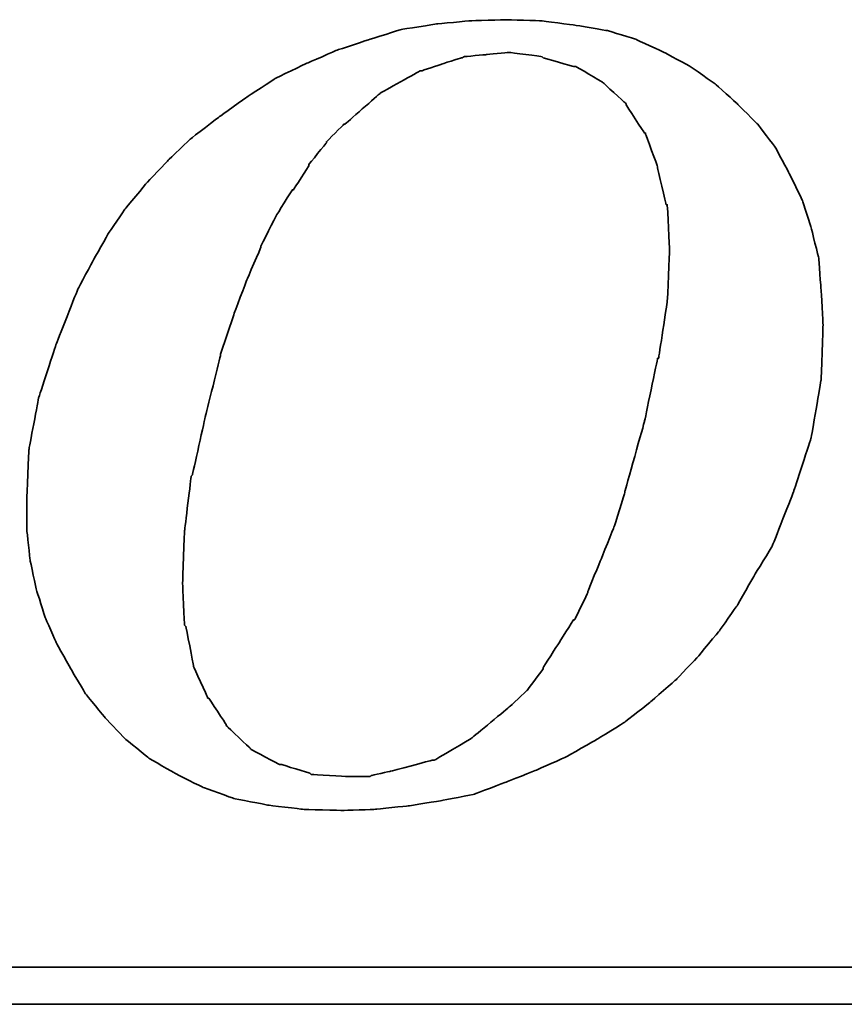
# Model space of a CAD drawing. Header units: millimetres. Extents: x 767 to 1045, y 167 to 250.
# Tile 43 of 50: x 971.89 to 973.88, y 193.36 to 195.74. Entities that reach past the tile are written whole.
import ezdxf

# ---------------------------------------------------------------- set-up
doc = ezdxf.new("R2010")
doc.units = ezdxf.units.MM
doc.header["$LTSCALE"] = 0.15
doc.layers.add('DIM', color=4, linetype='CONTINUOUS')
doc.layers.add('layer 1', color=7, linetype='CONTINUOUS')

# ---------------------------------------------------------------- blocks, each defined once
blk = doc.blocks.new('TBI MOTION logo(完整正式版)')
at = {"layer": 'layer 1', "color": 22, "lineweight": 35}
for points, knots in [([(35.79625, -6.98375), (35.79625, -6.98375), (36.23125, -7.43875), (36.23125, -7.43875), (36.23125, -7.43875), (36.23125, -7.43875), (36.75625, -7.87125), (36.75625, -7.87125), (36.75625, -7.87125), (36.75625, -7.87125), (37.33125, -8.20375), (37.33125, -8.20375), (37.33125, -8.20375), (37.33125, -8.20375), (37.95625, -8.51875), (37.95625, -8.51875), (37.95625, -8.51875), (37.95625, -8.51875), (38.62625, -8.75875), (38.62625, -8.75875), (38.62625, -8.75875), (38.62625, -8.75875), (39.37125, -8.90375), (39.37125, -8.90375), (39.37125, -8.90375), (39.37125, -8.90375), (40.14125, -8.99875), (40.14125, -8.99875), (40.14125, -8.99875), (40.14125, -8.99875), (41.02625, -9.02375), (41.02625, -9.02375), (41.02625, -9.02375), (41.02625, -9.02375), (41.74625, -8.99875), (41.74625, -8.99875), (41.74625, -8.99875), (41.74625, -8.99875), (42.46625, -8.92375), (42.46625, -8.92375), (42.46625, -8.92375), (42.46625, -8.92375), (43.21125, -8.80625), (43.21125, -8.80625), (43.21125, -8.80625), (43.21125, -8.80625), (43.93125, -8.66375), (43.93125, -8.66375), (43.93125, -8.66375), (43.93125, -8.66375), (44.62625, -8.39875), (44.62625, -8.39875), (44.62625, -8.39875), (44.62625, -8.39875), (45.29625, -8.13375), (45.29625, -8.13375), (45.29625, -8.13375), (45.29625, -8.13375), (45.94625, -7.84375), (45.94625, -7.84375), (45.94625, -7.84375), (45.94625, -7.84375), (46.61625, -7.46375), (46.61625, -7.46375), (46.61625, -7.46375), (46.61625, -7.46375), (47.24125, -7.07875), (47.24125, -7.07875), (47.24125, -7.07875), (47.24125, -7.07875), (47.81625, -6.62375), (47.81625, -6.62375), (47.81625, -6.62375), (47.81625, -6.62375), (48.36875, -6.14375), (48.36875, -6.14375), (48.36875, -6.14375), (48.36875, -6.14375), (48.84625, -5.64125), (48.84625, -5.64125), (48.84625, -5.64125), (48.84625, -5.64125), (49.32625, -5.06375), (49.32625, -5.06375), (49.32625, -5.06375), (49.32625, -5.06375), (49.71125, -4.51374), (49.71125, -4.51374), (49.71125, -4.51374), (49.71125, -4.51374), (50.09625, -3.83874), (50.09625, -3.83874), (50.09625, -3.83874), (50.09625, -3.83874), (50.48125, -3.21374), (50.48125, -3.21374), (50.48125, -3.21374), (50.48125, -3.21374), (50.96125, -1.99125), (50.96125, -1.99125), (50.96125, -1.99125), (50.96125, -1.99125), (51.34375, -0.81875), (51.34375, -0.81875), (51.34375, -0.81875), (51.34375, -0.81875), (51.56125, 0.45624), (51.56125, 0.45624), (51.56125, 0.45624), (51.56125, 0.45624), (51.60625, 1.67624), (51.60625, 1.67624), (51.60625, 1.67624), (51.60625, 1.67624), (51.56125, 2.44625), (51.56125, 2.44625), (51.56125, 2.44625), (51.56125, 2.44625), (51.51125, 3.14125), (51.51125, 3.14125), (51.51125, 3.14125), (51.51125, 3.14125), (51.34375, 3.81125), (51.34375, 3.81125), (51.34375, 3.81125), (51.34375, 3.81125), (51.15125, 4.41125), (51.15125, 4.41125), (51.15125, 4.41125), (51.15125, 4.41125), (50.86125, 5.01125), (50.86125, 5.01125), (50.86125, 5.01125), (50.86125, 5.01125), (50.55125, 5.58875), (50.55125, 5.58875), (50.55125, 5.58875), (50.55125, 5.58875), (50.16625, 6.09125), (50.16625, 6.09125), (50.16625, 6.09125), (50.16625, 6.09125), (49.71125, 6.54875), (49.71125, 6.54875), (49.71125, 6.54875), (49.71125, 6.54875), (49.23125, 6.98125), (49.23125, 6.98125), (49.23125, 6.98125), (49.23125, 6.98125), (48.67875, 7.36625), (48.67875, 7.36625), (48.67875, 7.36625), (48.67875, 7.36625), (48.10375, 7.67625), (48.10375, 7.67625), (48.10375, 7.67625), (48.10375, 7.67625), (47.48125, 7.96375), (47.48125, 7.96375), (47.48125, 7.96375), (47.48125, 7.96375), (46.85625, 8.15625), (46.85625, 8.15625), (46.85625, 8.15625), (46.85625, 8.15625), (46.13625, 8.27624), (46.13625, 8.27624), (46.13625, 8.27624), (46.13625, 8.27624), (45.39125, 8.37125), (45.39125, 8.37125), (45.39125, 8.37125), (45.39125, 8.37125), (44.62625, 8.39624), (44.62625, 8.39624), (44.62625, 8.39624), (44.62625, 8.39624), (43.83625, 8.37125), (43.83625, 8.37125), (43.83625, 8.37125), (43.83625, 8.37125), (43.09125, 8.30125), (43.09125, 8.30125), (43.09125, 8.30125), (43.09125, 8.30125), (42.32125, 8.18125), (42.32125, 8.18125), (42.32125, 8.18125), (42.32125, 8.18125), (41.62875, 7.96375), (41.62875, 7.96375), (41.62875, 7.96375), (41.62875, 7.96375), (40.90625, 7.72625), (40.90625, 7.72625), (40.90625, 7.72625), (40.90625, 7.72625), (40.23624, 7.43625), (40.23624, 7.43625), (40.23624, 7.43625), (40.23624, 7.43625), (39.54124, 7.10125), (39.54124, 7.10125), (39.54124, 7.10125), (39.54124, 7.10125), (38.91625, 6.69125), (38.91625, 6.69125), (38.91625, 6.69125), (38.91625, 6.69125), (38.31625, 6.26125), (38.31625, 6.26125), (38.31625, 6.26125), (38.31625, 6.26125), (37.69125, 5.78125), (37.69125, 5.78125), (37.69125, 5.78125), (37.69125, 5.78125), (37.18625, 5.30125), (37.18625, 5.30125), (37.18625, 5.30125), (37.18625, 5.30125), (36.70625, 4.79624), (36.70625, 4.79624), (36.70625, 4.79624), (36.70625, 4.79624), (36.23125, 4.22125), (36.23125, 4.22125), (36.23125, 4.22125), (36.23125, 4.22125), (35.87124, 3.69375), (35.87124, 3.69375), (35.87124, 3.69375), (35.87124, 3.69375), (35.53125, 3.09125), (35.53125, 3.09125), (35.53125, 3.09125), (35.53125, 3.09125), (35.19875, 2.47125), (35.19875, 2.47125), (35.19875, 2.47125), (35.19875, 2.47125), (34.71625, 1.24625), (34.71625, 1.24625), (34.71625, 1.24625), (34.71625, 1.24625), (34.33125, 0.06874), (34.33125, 0.06874), (34.33125, 0.06874), (34.33125, 0.06874), (34.11625, -1.07875), (34.11625, -1.07875), (34.11625, -1.07875), (34.11625, -1.07875), (34.07125, -2.15875), (34.07125, -2.15875), (34.07125, -2.15875), (34.07125, -2.15875), (34.07125, -2.85375), (34.07125, -2.85375), (34.07125, -2.85375), (34.07125, -2.85375), (34.14125, -3.50375), (34.14125, -3.50375), (34.14125, -3.50375), (34.14125, -3.50375), (34.28625, -4.17375), (34.28625, -4.17375), (34.28625, -4.17375), (34.28625, -4.17375), (34.47625, -4.77624), (34.47625, -4.77624), (34.47625, -4.77624), (34.47625, -4.77624), (34.71625, -5.32625), (34.71625, -5.32625), (34.71625, -5.32625), (34.71625, -5.32625), (35.05375, -5.92875), (35.05375, -5.92875), (35.05375, -5.92875), (35.05375, -5.92875), (35.36375, -6.45375), (35.36375, -6.45375), (35.36375, -6.45375), (35.36375, -6.45375), (35.79625, -6.98375), (35.79625, -6.98375)], [0, 0, 0, 0, 0.01388889, 0.01388889, 0.01388889, 0.0138889, 0.02777778, 0.02777778, 0.02777778, 0.02777779, 0.04166667, 0.04166667, 0.04166667, 0.04166668, 0.05555556, 0.05555556, 0.05555556, 0.05555557, 0.06944444, 0.06944444, 0.06944444, 0.06944445, 0.08333333, 0.08333333, 0.08333333, 0.08333334, 0.09722222, 0.09722222, 0.09722222, 0.09722223, 0.11111111, 0.11111111, 0.11111111, 0.11111112, 0.125, 0.125, 0.125, 0.12500001, 0.13888889, 0.13888889, 0.13888889, 0.1388889, 0.15277778, 0.15277778, 0.15277778, 0.15277779, 0.16666667, 0.16666667, 0.16666667, 0.16666668, 0.18055556, 0.18055556, 0.18055556, 0.18055557, 0.19444444, 0.19444444, 0.19444444, 0.19444445, 0.20833333, 0.20833333, 0.20833333, 0.20833334, 0.22222222, 0.22222222, 0.22222222, 0.22222223, 0.23611111, 0.23611111, 0.23611111, 0.23611112, 0.25, 0.25, 0.25, 0.25000001, 0.26388889, 0.26388889, 0.26388889, 0.2638889, 0.27777778, 0.27777778, 0.27777778, 0.27777779, 0.29166667, 0.29166667, 0.29166667, 0.29166668, 0.30555556, 0.30555556, 0.30555556, 0.30555557, 0.31944444, 0.31944444, 0.31944444, 0.31944445, 0.33333333, 0.33333333, 0.33333333, 0.33333334, 0.34722222, 0.34722222, 0.34722222, 0.34722223, 0.36111111, 0.36111111, 0.36111111, 0.36111112, 0.375, 0.375, 0.375, 0.37500001, 0.38888889, 0.38888889, 0.38888889, 0.3888889, 0.40277778, 0.40277778, 0.40277778, 0.40277779, 0.41666667, 0.41666667, 0.41666667, 0.41666668, 0.43055556, 0.43055556, 0.43055556, 0.43055557, 0.44444444, 0.44444444, 0.44444444, 0.44444445, 0.45833333, 0.45833333, 0.45833333, 0.45833334, 0.47222222, 0.47222222, 0.47222222, 0.47222223, 0.48611111, 0.48611111, 0.48611111, 0.48611112, 0.5, 0.5, 0.5, 0.50000001, 0.51388889, 0.51388889, 0.51388889, 0.5138889, 0.52777778, 0.52777778, 0.52777778, 0.52777779, 0.54166667, 0.54166667, 0.54166667, 0.54166668, 0.55555556, 0.55555556, 0.55555556, 0.55555557, 0.56944444, 0.56944444, 0.56944444, 0.56944445, 0.58333333, 0.58333333, 0.58333333, 0.58333334, 0.59722222, 0.59722222, 0.59722222, 0.59722223, 0.61111111, 0.61111111, 0.61111111, 0.61111112, 0.625, 0.625, 0.625, 0.62500001, 0.63888889, 0.63888889, 0.63888889, 0.6388889, 0.65277778, 0.65277778, 0.65277778, 0.65277779, 0.66666667, 0.66666667, 0.66666667, 0.66666668, 0.68055556, 0.68055556, 0.68055556, 0.68055557, 0.69444444, 0.69444444, 0.69444444, 0.69444445, 0.70833333, 0.70833333, 0.70833333, 0.70833334, 0.72222222, 0.72222222, 0.72222222, 0.72222223, 0.73611111, 0.73611111, 0.73611111, 0.73611112, 0.75, 0.75, 0.75, 0.75000001, 0.76388889, 0.76388889, 0.76388889, 0.7638889, 0.77777778, 0.77777778, 0.77777778, 0.77777779, 0.79166667, 0.79166667, 0.79166667, 0.79166668, 0.80555556, 0.80555556, 0.80555556, 0.80555557, 0.81944444, 0.81944444, 0.81944444, 0.81944445, 0.83333333, 0.83333333, 0.83333333, 0.83333334, 0.84722222, 0.84722222, 0.84722222, 0.84722223, 0.86111111, 0.86111111, 0.86111111, 0.86111112, 0.875, 0.875, 0.875, 0.87500001, 0.88888889, 0.88888889, 0.88888889, 0.8888889, 0.90277778, 0.90277778, 0.90277778, 0.90277779, 0.91666667, 0.91666667, 0.91666667, 0.91666668, 0.93055556, 0.93055556, 0.93055556, 0.93055557, 0.94444444, 0.94444444, 0.94444444, 0.94444445, 0.95833333, 0.95833333, 0.95833333, 0.95833334, 0.97222222, 0.97222222, 0.97222222, 0.97222223, 0.98611111, 0.98611111, 0.98611111, 0.98611112, 1, 1, 1, 1]), ([(38.33875, 1.03124), (38.33875, 1.03124), (38.62625, 1.89625), (38.62625, 1.89625), (38.62625, 1.89625), (38.62625, 1.89625), (38.91625, 2.66375), (38.91625, 2.66375), (38.91625, 2.66375), (38.91625, 2.66375), (39.22625, 3.38125), (39.22625, 3.38125), (39.22625, 3.38125), (39.22625, 3.38125), (39.22625, 3.40624), (39.22625, 3.40624), (39.22625, 3.40624), (39.22625, 3.40624), (39.56124, 4.07624), (39.56124, 4.07624), (39.56124, 4.07624), (39.56124, 4.07624), (39.92125, 4.65125), (39.92125, 4.65125), (39.92125, 4.65125), (39.92125, 4.65125), (39.94625, 4.65125), (39.94625, 4.65125), (39.94625, 4.65125), (39.94625, 4.65125), (40.28125, 5.17875), (40.28125, 5.17875), (40.28125, 5.17875), (40.28125, 5.17875), (40.28125, 5.20375), (40.28125, 5.20375), (40.28125, 5.20375), (40.28125, 5.20375), (40.66875, 5.68625), (40.66875, 5.68625), (40.66875, 5.68625), (40.66875, 5.68625), (40.66875, 5.70625), (40.66875, 5.70625), (40.66875, 5.70625), (40.66875, 5.70625), (41.05124, 6.09125), (41.05124, 6.09125), (41.05124, 6.09125), (41.05124, 6.09125), (41.07625, 6.09125), (41.07625, 6.09125), (41.07625, 6.09125), (41.07625, 6.09125), (41.84125, 6.76625), (41.84125, 6.76625), (41.84125, 6.76625), (41.84125, 6.76625), (41.86625, 6.78625), (41.86625, 6.78625), (41.86625, 6.78625), (41.86625, 6.78625), (42.73125, 7.26624), (42.73125, 7.26624), (42.73125, 7.26624), (42.73125, 7.26624), (42.75625, 7.26624), (42.75625, 7.26624), (42.75625, 7.26624), (42.75625, 7.26624), (43.18625, 7.41125), (43.18625, 7.41125), (43.18625, 7.41125), (43.18625, 7.41125), (43.64125, 7.55625), (43.64125, 7.55625), (43.64125, 7.55625), (43.64125, 7.55625), (43.66625, 7.55625), (43.66625, 7.55625), (43.66625, 7.55625), (43.66625, 7.55625), (43.69125, 7.58124), (43.69125, 7.58124), (43.69125, 7.58124), (43.69125, 7.58124), (44.19125, 7.62625), (44.19125, 7.62625), (44.19125, 7.62625), (44.19125, 7.62625), (44.67125, 7.67625), (44.67125, 7.67625), (44.67125, 7.67625), (44.67125, 7.67625), (44.69625, 7.67625), (44.69625, 7.67625), (44.69625, 7.67625), (44.69625, 7.67625), (45.41875, 7.58124), (45.41875, 7.58124), (45.41875, 7.58124), (45.41875, 7.58124), (45.44125, 7.55625), (45.44125, 7.55625), (45.44125, 7.55625), (45.44125, 7.55625), (46.11125, 7.36625), (46.11125, 7.36625), (46.11125, 7.36625), (46.11125, 7.36625), (46.13625, 7.36625), (46.13625, 7.36625), (46.13625, 7.36625), (46.13625, 7.36625), (46.15875, 7.36625), (46.15875, 7.36625), (46.15875, 7.36625), (46.15875, 7.36625), (46.73625, 7.02624), (46.73625, 7.02624), (46.73625, 7.02624), (46.73625, 7.02624), (46.76125, 7.00624), (46.76125, 7.00624), (46.76125, 7.00624), (46.76125, 7.00624), (47.24125, 6.57124), (47.24125, 6.57124), (47.24125, 6.57124), (47.24125, 6.57124), (47.26625, 6.54875), (47.26625, 6.54875), (47.26625, 6.54875), (47.26625, 6.54875), (47.26625, 6.52375), (47.26625, 6.52375), (47.26625, 6.52375), (47.26625, 6.52375), (47.67375, 5.89875), (47.67375, 5.89875), (47.67375, 5.89875), (47.67375, 5.89875), (47.69625, 5.89875), (47.69625, 5.89875), (47.69625, 5.89875), (47.69625, 5.89875), (47.69625, 5.87625), (47.69625, 5.87625), (47.69625, 5.87625), (47.69625, 5.87625), (47.96125, 5.15625), (47.96125, 5.15625), (47.96125, 5.15625), (47.96125, 5.15625), (47.96125, 5.13125), (47.96125, 5.13125), (47.96125, 5.13125), (47.96125, 5.13125), (48.15125, 4.31875), (48.15125, 4.31875), (48.15125, 4.31875), (48.15125, 4.31875), (48.17625, 4.31875), (48.17625, 4.31875), (48.17625, 4.31875), (48.17625, 4.31875), (48.17625, 4.29125), (48.17625, 4.29125), (48.17625, 4.29125), (48.17625, 4.29125), (48.22625, 3.33125), (48.22625, 3.33125), (48.22625, 3.33125), (48.22625, 3.33125), (48.22625, 3.30875), (48.22625, 3.30875), (48.22625, 3.30875), (48.22625, 3.30875), (48.17625, 2.20624), (48.17625, 2.20624), (48.17625, 2.20624), (48.17625, 2.20624), (48.17625, 2.18124), (48.17625, 2.18124), (48.17625, 2.18124), (48.17625, 2.18124), (47.98375, 0.93624), (47.98375, 0.93624), (47.98375, 0.93624), (47.98375, 0.93624), (47.96125, 0.93624), (47.96125, 0.93624), (47.96125, 0.93624), (47.96125, 0.93624), (47.67375, -0.45874), (47.67375, -0.45874), (47.67375, -0.45874), (47.67375, -0.45874), (47.24125, -1.99125), (47.24125, -1.99125), (47.24125, -1.99125), (47.24125, -1.99125), (47.24125, -2.01874), (47.24125, -2.01874), (47.24125, -2.01874), (47.24125, -2.01874), (47.00125, -2.78375), (47.00125, -2.78375), (47.00125, -2.78375), (47.00125, -2.78375), (46.71125, -3.50375), (46.71125, -3.50375), (46.71125, -3.50375), (46.71125, -3.50375), (46.42625, -4.19875), (46.42625, -4.19875), (46.42625, -4.19875), (46.42625, -4.19875), (46.42625, -4.22375), (46.42625, -4.22375), (46.42625, -4.22375), (46.42625, -4.22375), (46.13625, -4.82374), (46.13625, -4.82374), (46.13625, -4.82374), (46.13625, -4.82374), (46.11125, -4.82374), (46.11125, -4.82374), (46.11125, -4.82374), (46.11125, -4.82374), (45.77625, -5.35125), (45.77625, -5.35125), (45.77625, -5.35125), (45.77625, -5.35125), (45.44125, -5.87875), (45.44125, -5.87875), (45.44125, -5.87875), (45.44125, -5.87875), (45.44125, -5.90375), (45.44125, -5.90375), (45.44125, -5.90375), (45.44125, -5.90375), (45.10625, -6.35875), (45.10625, -6.35875), (45.10625, -6.35875), (45.10625, -6.35875), (45.08125, -6.38375), (45.08125, -6.38375), (45.08125, -6.38375), (45.08125, -6.38375), (44.69625, -6.74375), (44.69625, -6.74375), (44.69625, -6.74375), (44.69625, -6.74375), (43.88375, -7.41625), (43.88375, -7.41625), (43.88375, -7.41625), (43.88375, -7.41625), (43.85625, -7.43875), (43.85625, -7.43875), (43.85625, -7.43875), (43.85625, -7.43875), (43.04125, -7.91875), (43.04125, -7.91875), (43.04125, -7.91875), (43.04125, -7.91875), (43.01625, -7.91875), (43.01625, -7.91875), (43.01625, -7.91875), (43.01625, -7.91875), (42.99625, -7.91875), (42.99625, -7.91875), (42.99625, -7.91875), (42.99625, -7.91875), (42.08125, -8.15875), (42.08125, -8.15875), (42.08125, -8.15875), (42.08125, -8.15875), (41.65125, -8.25625), (41.65125, -8.25625), (41.65125, -8.25625), (41.65125, -8.25625), (41.62875, -8.27875), (41.62875, -8.27875), (41.62875, -8.27875), (41.62875, -8.27875), (41.60125, -8.27875), (41.60125, -8.27875), (41.60125, -8.27875), (41.60125, -8.27875), (41.12125, -8.27875), (41.12125, -8.27875), (41.12125, -8.27875), (41.12125, -8.27875), (40.35624, -8.23125), (40.35624, -8.23125), (40.35624, -8.23125), (40.35624, -8.23125), (40.33125, -8.23125), (40.33125, -8.23125), (40.33125, -8.23125), (40.33125, -8.23125), (40.30625, -8.20375), (40.30625, -8.20375), (40.30625, -8.20375), (40.30625, -8.20375), (39.68375, -8.01375), (39.68375, -8.01375), (39.68375, -8.01375), (39.68375, -8.01375), (39.66124, -8.01375), (39.66124, -8.01375), (39.66124, -8.01375), (39.66124, -8.01375), (39.63625, -8.01375), (39.63625, -8.01375), (39.63625, -8.01375), (39.63625, -8.01375), (39.01125, -7.67875), (39.01125, -7.67875), (39.01125, -7.67875), (39.01125, -7.67875), (38.98875, -7.65375), (38.98875, -7.65375), (38.98875, -7.65375), (38.98875, -7.65375), (38.48625, -7.17375), (38.48625, -7.17375), (38.48625, -7.17375), (38.48625, -7.17375), (38.45875, -7.14875), (38.45875, -7.14875), (38.45875, -7.14875), (38.45875, -7.14875), (38.45875, -7.12875), (38.45875, -7.12875), (38.45875, -7.12875), (38.45875, -7.12875), (38.07625, -6.54875), (38.07625, -6.54875), (38.07625, -6.54875), (38.07625, -6.54875), (38.05125, -6.54875), (38.05125, -6.54875), (38.05125, -6.54875), (38.05125, -6.54875), (38.05125, -6.52875), (38.05125, -6.52875), (38.05125, -6.52875), (38.05125, -6.52875), (37.74125, -5.85375), (37.74125, -5.85375), (37.74125, -5.85375), (37.74125, -5.85375), (37.74125, -5.82875), (37.74125, -5.82875), (37.74125, -5.82875), (37.74125, -5.82875), (37.57375, -4.96875), (37.57375, -4.96875), (37.57375, -4.96875), (37.57375, -4.96875), (37.54625, -4.94375), (37.54625, -4.94375), (37.54625, -4.94375), (37.54625, -4.94375), (37.50125, -4.03375), (37.50125, -4.03375), (37.50125, -4.03375), (37.50125, -4.03375), (37.50125, -4.00875), (37.50125, -4.00875), (37.50125, -4.00875), (37.50125, -4.00875), (37.54625, -2.85375), (37.54625, -2.85375), (37.54625, -2.85375), (37.54625, -2.85375), (37.69125, -1.65875), (37.69125, -1.65875), (37.69125, -1.65875), (37.69125, -1.65875), (37.71624, -1.63375), (37.71624, -1.63375), (37.71624, -1.63375), (37.71624, -1.63375), (38.00375, -0.33875), (38.00375, -0.33875), (38.00375, -0.33875), (38.00375, -0.33875), (38.33875, 1.00624), (38.33875, 1.00624), (38.33875, 1.00624), (38.33875, 1.00624), (38.33875, 1.03124), (38.33875, 1.03124)], [0, 0, 0, 0, 0.01010101, 0.01010101, 0.01010101, 0.01010102, 0.02020202, 0.02020202, 0.02020202, 0.02020203, 0.03030303, 0.03030303, 0.03030303, 0.03030304, 0.04040404, 0.04040404, 0.04040404, 0.04040405, 0.05050505, 0.05050505, 0.05050505, 0.05050506, 0.06060606, 0.06060606, 0.06060606, 0.06060607, 0.07070707, 0.07070707, 0.07070707, 0.07070708, 0.08080808, 0.08080808, 0.08080808, 0.08080809, 0.09090909, 0.09090909, 0.09090909, 0.0909091, 0.1010101, 0.1010101, 0.1010101, 0.10101011, 0.11111111, 0.11111111, 0.11111111, 0.11111112, 0.12121212, 0.12121212, 0.12121212, 0.12121213, 0.13131313, 0.13131313, 0.13131313, 0.13131314, 0.14141414, 0.14141414, 0.14141414, 0.14141415, 0.15151515, 0.15151515, 0.15151515, 0.15151516, 0.16161616, 0.16161616, 0.16161616, 0.16161617, 0.17171717, 0.17171717, 0.17171717, 0.17171718, 0.18181818, 0.18181818, 0.18181818, 0.18181819, 0.19191919, 0.19191919, 0.19191919, 0.1919192, 0.2020202, 0.2020202, 0.2020202, 0.20202021, 0.21212121, 0.21212121, 0.21212121, 0.21212122, 0.22222222, 0.22222222, 0.22222222, 0.22222223, 0.23232323, 0.23232323, 0.23232323, 0.23232324, 0.24242424, 0.24242424, 0.24242424, 0.24242425, 0.25252525, 0.25252525, 0.25252525, 0.25252526, 0.26262626, 0.26262626, 0.26262626, 0.26262627, 0.27272727, 0.27272727, 0.27272727, 0.27272728, 0.28282828, 0.28282828, 0.28282828, 0.28282829, 0.29292929, 0.29292929, 0.29292929, 0.2929293, 0.3030303, 0.3030303, 0.3030303, 0.30303031, 0.31313131, 0.31313131, 0.31313131, 0.31313132, 0.32323232, 0.32323232, 0.32323232, 0.32323233, 0.33333333, 0.33333333, 0.33333333, 0.33333334, 0.34343434, 0.34343434, 0.34343434, 0.34343435, 0.35353535, 0.35353535, 0.35353535, 0.35353536, 0.36363636, 0.36363636, 0.36363636, 0.36363637, 0.37373737, 0.37373737, 0.37373737, 0.37373738, 0.38383838, 0.38383838, 0.38383838, 0.38383839, 0.39393939, 0.39393939, 0.39393939, 0.3939394, 0.4040404, 0.4040404, 0.4040404, 0.40404041, 0.41414141, 0.41414141, 0.41414141, 0.41414142, 0.42424242, 0.42424242, 0.42424242, 0.42424243, 0.43434343, 0.43434343, 0.43434343, 0.43434344, 0.44444444, 0.44444444, 0.44444444, 0.44444445, 0.45454545, 0.45454545, 0.45454545, 0.45454546, 0.46464646, 0.46464646, 0.46464646, 0.46464647, 0.47474747, 0.47474747, 0.47474747, 0.47474748, 0.48484848, 0.48484848, 0.48484848, 0.48484849, 0.49494949, 0.49494949, 0.49494949, 0.4949495, 0.50505051, 0.50505051, 0.50505051, 0.50505052, 0.51515152, 0.51515152, 0.51515152, 0.51515153, 0.52525253, 0.52525253, 0.52525253, 0.52525254, 0.53535354, 0.53535354, 0.53535354, 0.53535355, 0.54545455, 0.54545455, 0.54545455, 0.54545456, 0.55555556, 0.55555556, 0.55555556, 0.55555557, 0.56565657, 0.56565657, 0.56565657, 0.56565658, 0.57575758, 0.57575758, 0.57575758, 0.57575759, 0.58585859, 0.58585859, 0.58585859, 0.5858586, 0.5959596, 0.5959596, 0.5959596, 0.59595961, 0.60606061, 0.60606061, 0.60606061, 0.60606062, 0.61616162, 0.61616162, 0.61616162, 0.61616163, 0.62626263, 0.62626263, 0.62626263, 0.62626264, 0.63636364, 0.63636364, 0.63636364, 0.63636365, 0.64646465, 0.64646465, 0.64646465, 0.64646466, 0.65656566, 0.65656566, 0.65656566, 0.65656567, 0.66666667, 0.66666667, 0.66666667, 0.66666668, 0.67676768, 0.67676768, 0.67676768, 0.67676769, 0.68686869, 0.68686869, 0.68686869, 0.6868687, 0.6969697, 0.6969697, 0.6969697, 0.69696971, 0.70707071, 0.70707071, 0.70707071, 0.70707072, 0.71717172, 0.71717172, 0.71717172, 0.71717173, 0.72727273, 0.72727273, 0.72727273, 0.72727274, 0.73737374, 0.73737374, 0.73737374, 0.73737375, 0.74747475, 0.74747475, 0.74747475, 0.74747476, 0.75757576, 0.75757576, 0.75757576, 0.75757577, 0.76767677, 0.76767677, 0.76767677, 0.76767678, 0.77777778, 0.77777778, 0.77777778, 0.77777779, 0.78787879, 0.78787879, 0.78787879, 0.7878788, 0.7979798, 0.7979798, 0.7979798, 0.79797981, 0.80808081, 0.80808081, 0.80808081, 0.80808082, 0.81818182, 0.81818182, 0.81818182, 0.81818183, 0.82828283, 0.82828283, 0.82828283, 0.82828284, 0.83838384, 0.83838384, 0.83838384, 0.83838385, 0.84848485, 0.84848485, 0.84848485, 0.84848486, 0.85858586, 0.85858586, 0.85858586, 0.85858587, 0.86868687, 0.86868687, 0.86868687, 0.86868688, 0.87878788, 0.87878788, 0.87878788, 0.87878789, 0.88888889, 0.88888889, 0.88888889, 0.8888889, 0.8989899, 0.8989899, 0.8989899, 0.89898991, 0.90909091, 0.90909091, 0.90909091, 0.90909092, 0.91919192, 0.91919192, 0.91919192, 0.91919193, 0.92929293, 0.92929293, 0.92929293, 0.92929294, 0.93939394, 0.93939394, 0.93939394, 0.93939395, 0.94949495, 0.94949495, 0.94949495, 0.94949496, 0.95959596, 0.95959596, 0.95959596, 0.95959597, 0.96969697, 0.96969697, 0.96969697, 0.96969698, 0.97979798, 0.97979798, 0.97979798, 0.97979799, 0.98989899, 0.98989899, 0.98989899, 0.989899, 1, 1, 1, 1]), ([(75.90875, -9.47875), (75.90875, -9.47875), (75.90875, -12.28625), (75.90875, -12.28625), (75.90875, -12.28625), (75.90875, -12.28625), (75.90875, -12.47875), (75.90875, -12.47875), (75.90875, -12.47875), (75.90875, -12.47875), (75.71625, -12.47875), (75.71625, -12.47875), (75.71625, -12.47875), (75.71625, -12.47875), (-88.32875, -12.47875), (-88.32875, -12.47875), (-88.32875, -12.47875), (-88.32875, -12.47875), (-88.32875, -13.29375), (-88.32875, -13.29375), (-88.32875, -13.29375), (-88.32875, -13.29375), (82.89125, -13.29375), (82.89125, -13.29375), (82.89125, -13.29375), (82.89125, -13.29375), (75.90875, -9.47875), (75.90875, -9.47875)], [0, 0, 0, 0, 0.14285714, 0.14285714, 0.14285714, 0.14285715, 0.28571429, 0.28571429, 0.28571429, 0.2857143, 0.42857143, 0.42857143, 0.42857143, 0.42857144, 0.57142857, 0.57142857, 0.57142857, 0.57142858, 0.71428571, 0.71428571, 0.71428571, 0.71428572, 0.85714286, 0.85714286, 0.85714286, 0.85714287, 1, 1, 1, 1])]:
    blk.add_open_spline(points, degree=3, knots=knots, dxfattribs=at)

msp = doc.modelspace()

# ---------------------------------------------------------------- block references
at = {"layer": 'DIM', "color": 0, "xscale": 0.1094605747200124, "yscale": 0.1094605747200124, "zscale": 0.1094605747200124}
msp.add_blockref('TBI MOTION logo(完整正式版)', (968.1803, 194.8173), dxfattribs=at)

doc.saveas('drawing.dxf')
